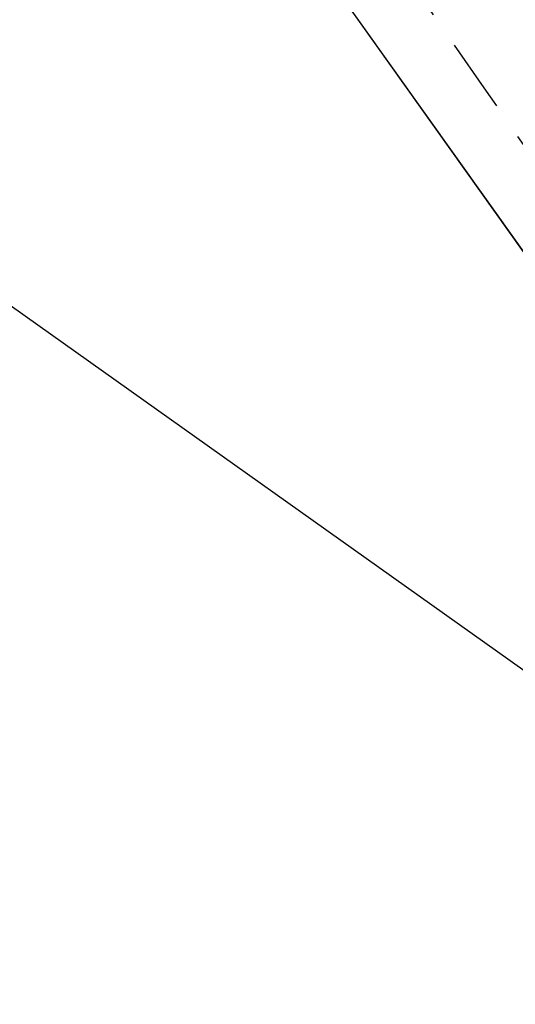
# Model space of a CAD drawing. Extents: x 448814 to 449970, y 436659 to 437685.
# Tile 88 of 132: x 449678 to 449691, y 436857 to 436884. Entities that reach past the tile are written whole.
import ezdxf

# ---------------------------------------------------------------- set-up
doc = ezdxf.new("R2010")
doc.units = 0
doc.header["$LTSCALE"] = 2
doc.header["$MEASUREMENT"] = 0
doc.linetypes.add('AUSGEZOGEN', pattern=[0])
doc.linetypes.add('GESTRICH-X2', pattern=[1.5, 1, -0.5])
for name, color, linetype in [('213_GRENZL', 8, 'AUSGEZOGEN'), ('214-GRENZL', 8, 'AUSGEZOGEN'), ('FBRTOP', 250, 'AUSGEZOGEN'), ('STRASSE', 250, 'AUSGEZOGEN'), ('STROMLTG', 4, 'AUSGEZOGEN'), ('WEG', 250, 'GESTRICH-X2')]:
    doc.layers.add(name, color=color, linetype=linetype)

msp = doc.modelspace()

# ---------------------------------------------------------------- linework, layer by layer
at = {"layer": '213_GRENZL', "flags": 128}
msp.add_lwpolyline([(449657.794, 436924.981), (449699.315, 436866.711)], dxfattribs=at)
at = {"layer": '214-GRENZL', "flags": 128}
msp.add_lwpolyline([(449699.334, 436866.724), (449657.769, 436924.963)], dxfattribs=at)
at = {"layer": 'FBRTOP', "const_width": 0.5}
msp.add_lwpolyline([(449678.747, 436979.296), (449722.501, 436945.524, -0.000002), (449781.872, 436899.697, 0.000001), (449841.243, 436853.87), (449854.943, 436843.295, -0.000003)], format="xyb", dxfattribs=at)
at = {"layer": 'STRASSE'}
msp.add_lwpolyline([(449362.464, 437286.843, 0.003129), (449378.391, 437273.797, 0.000219), (449408.942, 437249.112, 0.000389), (449426.156, 437235.237, 0.000199), (449436.466, 437226.947, 0.000081), (449461.924, 437206.501, 0.002212), (449498.739, 437177.21, 0.005742), (449512.989, 437166.238, 0.0056), (449526.066, 437156.634, 0.002613), (449554.645, 437136.358, 0.00064), (449582.618, 437116.785, -0.001217), (449597.344, 437106.456, -0.000457), (449617.297, 437092.36, 0.000962), (449626.757, 437085.691, 0.000105), (449631.402, 437082.431, 0.000015), (449663.882, 437059.65, 0.000123), (449670.216, 437055.21, -0.000021), (449708.016, 437028.724, -0.00448), (449717.591, 437021.886, -0.023584), (449743.511, 437001.701)], format="xyb", dxfattribs=at)
at = {"layer": 'STROMLTG', "flags": 128}
msp.add_lwpolyline([(449808.657, 436783.328), (449699.476, 436860.623), (449444.3, 437041.877), (449195.395, 437219.161), (448919.454, 437415.951), (448883.121, 437441.787)], dxfattribs=at)
at = {"layer": 'WEG', "flags": 128}
for points in [[(449526.115, 437002.501, 0.000258), (449533.782, 437001.595, 0.000364), (449539.225, 437000.959), (449544.601, 437000.334, 0.000666), (449556.551, 436998.964, -0.000573), (449570.442, 436997.374, -0.000518), (449572.538, 436997.129, -0.000653), (449574.199, 436996.931, -0.004624), (449575.323, 436996.785, -0.00208), (449577.815, 436996.428, -0.003663), (449582.662, 436995.676, -0.002624), (449589.415, 436994.541, -0.000262), (449590.62, 436994.331, -0.000465), (449591.298, 436994.212, -0.003059), (449591.967, 436994.089, -0.002882), (449592.676, 436993.951, -0.02301), (449593.011, 436993.868, -0.008746), (449593.875, 436993.593, -0.022856), (449595.321, 436993.03, -0.009829), (449598.591, 436991.504, -0.006537), (449601.436, 436990.062, -0.01117), (449603.07, 436989.159, -0.010248), (449604.481, 436988.299, -0.01041), (449605.833, 436987.396, -0.012763), (449607.512, 436986.158, -0.013437), (449609.043, 436984.901, -0.007736), (449610.654, 436983.46, -0.009611), (449611.91, 436982.255, -0.00428), (449613.749, 436980.39, -0.006301), (449614.972, 436979.096, -0.002055), (449616.007, 436977.964, -0.003144), (449616.676, 436977.216, -0.004707), (449618.498, 436975.115, -0.002862), (449621.442, 436971.616, -0.001455), (449625.977, 436966.127, -0.002534), (449628.557, 436962.955, -0.000085), (449628.974, 436962.436, -0.000055), (449629.619, 436961.635, -0.000904), (449637.612, 436951.654, -0.000735), (449647.407, 436939.339, -0.00182), (449649.062, 436937.237, -0.000693), (449653.378, 436931.697, -0.011254), (449658.489, 436924.803, 0.008861), (449664.938, 436916.017, 0.014681), (449669.667, 436910.171, -0.013499), (449674.826, 436903.825, -0.010539), (449683.522, 436892.011, -0.004714), (449702.148, 436865.019, -0.003143), (449709.774, 436853.588, 0.003397), (449716.835, 436843.015, 0.008007), (449726.804, 436828.801, 0.01213), (449733.756, 436819.691, 0.013843), (449737.775, 436814.957, 0.018936), (449740.933, 436811.695, 0.018938), (449745.865, 436807.321, -0.013566), (449752.813, 436801.289, -0.004624), (449754.938, 436799.304, -0.000599), (449771.19, 436783.803, -0.014612), (449777.317, 436777.592, -0.007617), (449788.527, 436765.17)], [(449667.069, 436917.721, -0.004232), (449674.989, 436908.123, -0.015819), (449677.004, 436905.472, -0.001187), (449698.965, 436874.437, -0.004718), (449704.399, 436866.562, -0.003141), (449712.033, 436855.119, 0.003408), (449719.075, 436844.574, 0.007998), (449728.965, 436830.472, 0.012083), (449735.882, 436821.408, 0.01389), (449739.678, 436816.935, 0.017716), (449742.87, 436813.623, 0.023552), (449747.817, 436809.272, -0.018847), (449754.05, 436803.894, -0.005148), (449755.996, 436802.045, -0.000568), (449773.431, 436785.093, -0.009797), (449779.405, 436779.039, -0.005), (449790.753, 436766.837)]]:
    msp.add_lwpolyline(points, format="xyb", dxfattribs=at)

doc.saveas('drawing.dxf')
